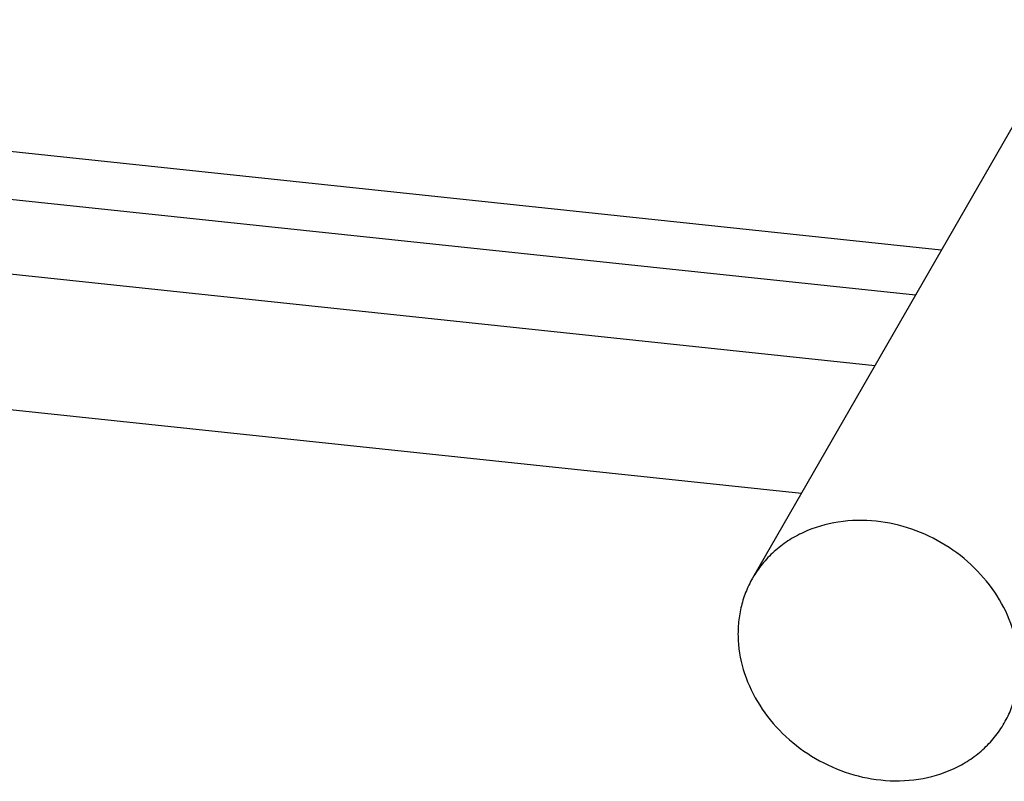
# Model space of a CAD drawing. Header units: millimetres. Extents: x -6552 to -4132, y 482 to 1483.
# Tile 42 of 80: x -5816 to -5768, y 934 to 971. Entities that reach past the tile are written whole.
import ezdxf

# ---------------------------------------------------------------- set-up
doc = ezdxf.new("R2010")
doc.units = ezdxf.units.MM
doc.header["$LTSCALE"] = 16.335
doc.layers.get('0').update_dxf_attribs({"linetype": 'CONTINUOUS'})
doc.layers.add('02___PRT_ALL_AXES', color=7, linetype='CONTINUOUS')

msp = doc.modelspace()

# ---------------------------------------------------------------- linework, layer by layer
at = {"color": 7, "linetype": 'Continuous'}
for p, q in [((-5771.398, 959.655), (-5973.724, 981.087)), ((-5772.645, 957.489), (-5974.972, 978.92))]:
    msp.add_line(p, q, dxfattribs=at)
at = {"layer": '02___PRT_ALL_AXES', "color": 7, "linetype": 'Continuous'}
for p, q in [((-5760.118, 979.253), (-5780.495, 943.852)), ((-5774.604, 954.086), (-5976.93, 975.517)), ((-5980.463, 969.379), (-5778.137, 947.948))]:
    msp.add_line(p, q, dxfattribs=at)
for points, knots in [([(-5774.535, 946.597), (-5775.141, 946.661), (-5776.35, 946.641), (-5777.789, 946.222), (-5778.799, 945.665), (-5779.468, 945.151), (-5780.044, 944.547), (-5780.358, 944.09), (-5780.495, 943.852)], [0, 0, 0, 0, 0.263598, 0.516971, 0.640152, 0.761336, 0.881056, 1, 1, 1, 1]), ([(-5768.361, 936.868), (-5768.233, 937.091), (-5768.009, 937.557), (-5767.78, 938.3), (-5767.659, 939.077), (-5767.646, 940.149), (-5767.917, 941.512), (-5768.658, 943.047), (-5769.769, 944.406), (-5771.175, 945.504), (-5772.79, 946.271), (-5773.953, 946.535), (-5774.535, 946.597)], [0, 0, 0, 0, 0.05698, 0.114282, 0.172207, 0.230994, 0.351568, 0.476824, 0.606109, 0.737793, 0.869878, 1, 1, 1, 1]), ([(-5780.495, 943.852), (-5780.623, 943.63), (-5780.847, 943.164), (-5781.076, 942.42), (-5781.196, 941.643), (-5781.209, 940.572), (-5780.939, 939.209), (-5780.197, 937.673), (-5779.087, 936.315), (-5777.68, 935.217), (-5776.066, 934.449), (-5774.903, 934.186), (-5774.32, 934.124)], [0, 0, 0, 0, 0.05698, 0.114282, 0.172207, 0.230994, 0.351568, 0.476824, 0.606109, 0.737793, 0.869878, 1, 1, 1, 1]), ([(-5774.32, 934.124), (-5773.715, 934.06), (-5772.506, 934.079), (-5771.067, 934.499), (-5770.057, 935.055), (-5769.387, 935.57), (-5768.812, 936.174), (-5768.498, 936.63), (-5768.361, 936.868)], [0, 0, 0, 0, 0.263598, 0.516971, 0.640152, 0.761336, 0.881056, 1, 1, 1, 1])]:
    msp.add_open_spline(points, degree=3, knots=knots, dxfattribs=at)

doc.saveas('drawing.dxf')
